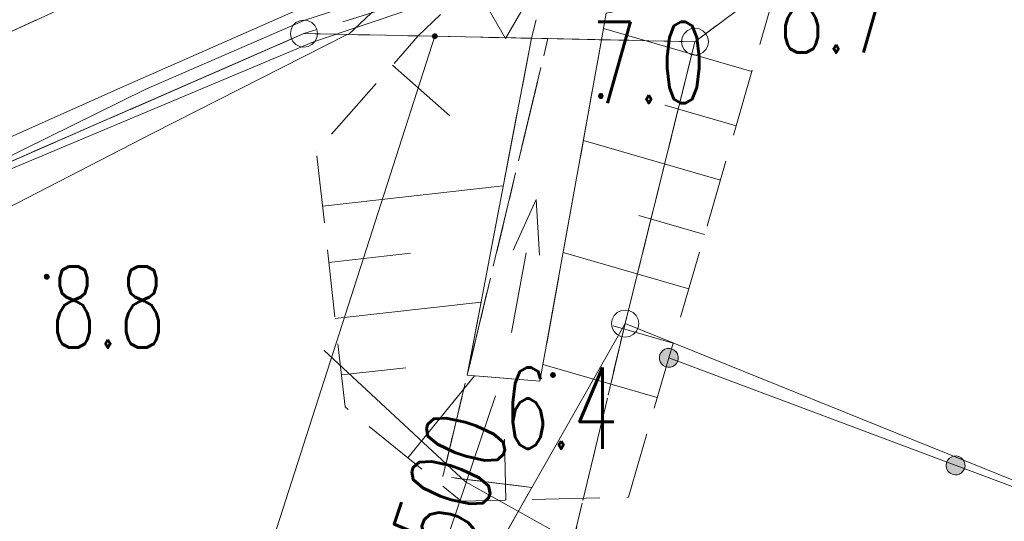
# Model space of a CAD drawing. Header units: millimetres. Extents: x -367306 to 168495, y -187323 to 82034.
# Tile 119 of 170: x -18962 to -759, y 30751 to 40024. Entities that reach past the tile are written whole.
import ezdxf

# ---------------------------------------------------------------- set-up
doc = ezdxf.new("R2010")
doc.units = ezdxf.units.MM
doc.header["$MEASUREMENT"] = 0
for name, pattern in [('L_0_03', [1000, 500, -500]), ('L_0_05', [1750, 1250, -500]), ('L_0_06', [2000, 1500, -500])]:
    doc.linetypes.add(name, pattern=pattern)
for name, color, linetype, lineweight in [('Nowe_EGDE_Nr_pióra__8', 7, 'Continuous', 13), ('Nowe_EGDE_Nr_pióra__9', 7, 'Continuous', 13), ('Nowe_EGKK_Nr_pióra__8', 7, 'Continuous', 13), ('Nowe_EGKK_Nr_pióra__9', 7, 'Continuous', 13), ('Nowe_EGPG_Nr_pióra__7', 7, 'Continuous', 13), ('Nowe_EGPG_Nr_pióra__8', 7, 'Continuous', 13), ('Nowe_EGPG_Nr_pióra__9', 7, 'Continuous', 13), ('Nowe_EGUG_Nr_pióra__8', 7, 'Continuous', 13), ('Nowe_EGUG_Nr_pióra__9', 7, 'Continuous', 13), ('Nowe_GSPIST_Nr_pióra__8', 7, 'Continuous', 13), ('Nowe_GSPIST_Nr_pióra__9', 7, 'Continuous', 13), ('Nowe_OSSH_Nr_pióra__8', 7, 'Continuous', 13), ('Nowe_OSSH_Nr_pióra__9', 7, 'Continuous', 13), ('Nowe_OTKC_Nr_pióra__8', 7, 'Continuous', 13), ('Nowe_OTKC_Nr_pióra__9', 7, 'Continuous', 13), ('Nowe_OTKJ_Nr_pióra__9', 7, 'Continuous', 13), ('Nowe_OTKK_Nr_pióra__9', 7, 'Continuous', 13), ('Nowe_OTOO_Nr_pióra__7', 7, 'Continuous', 13), ('Nowe_OTOO_Nr_pióra__8', 7, 'Continuous', 13), ('Nowe_OTOO_Nr_pióra__9', 7, 'Continuous', 13), ('Nowe_OTRK_Nr_pióra__8', 7, 'Continuous', 13), ('Nowe_OTRK_Nr_pióra__9', 7, 'Continuous', 13), ('Nowe_OTRN_Nr_pióra__7', 7, 'Continuous', 13), ('Nowe_OTRN_Nr_pióra__8', 7, 'Continuous', 13), ('Nowe_OTRN_Nr_pióra__9', 7, 'Continuous', 13), ('Nowe_OTRN_O_Nr_pióra__8', 7, 'Continuous', 13), ('Nowe_OTWP_Nr_pióra__8', 7, 'Continuous', 13), ('Nowe_OTWP_Nr_pióra__9', 7, 'Continuous', 13), ('Nowe_SUEP_Nr_pióra__8', 7, 'Continuous', 13), ('Nowe_SUEP_Nr_pióra__9', 7, 'Continuous', 13), ('Nowe_SUKP_Nr_pióra__8', 7, 'Continuous', 13), ('Nowe_SUKP_Nr_pióra__9', 7, 'Continuous', 13), ('Nowe_SUKP_O_Nr_pióra__8', 7, 'Continuous', 13), ('Nowe_SUTP_Nr_pióra__8', 7, 'Continuous', 13), ('Nowe_SUTP_Nr_pióra__9', 7, 'Continuous', 13)]:
    doc.layers.add(name, color=color, linetype=linetype, lineweight=lineweight)
doc.styles.add('STYL_AUTOMATYCZNY_3', font='Simplex.shx')

msp = doc.modelspace()

# ---------------------------------------------------------------- hatches: boundary and pattern name
at = {"layer": 'Nowe_EGPG_Nr_pióra__7', "linetype": 'Continuous', "lineweight": 13}
msp.add_hatch(color=7, dxfattribs=at).paths.add_polyline_path([(-11288.4, 39672), (-11274.5, 39674.2), (-11261.9, 39680.6), (-11252, 39690.5), (-11245.6, 39703.1), (-11243.4, 39717), (-11245.6, 39730.9), (-11252, 39743.4), (-11261.9, 39753.4), (-11274.5, 39759.8), (-11288.4, 39762), (-11302.3, 39759.8), (-11314.8, 39753.4), (-11324.8, 39743.4), (-11331.2, 39730.9), (-11333.4, 39717), (-11331.2, 39703.1), (-11324.8, 39690.5), (-11314.8, 39680.6), (-11302.3, 39674.2)])
at = {"layer": 'Nowe_OTOO_Nr_pióra__7', "linetype": 'Continuous', "lineweight": 13}
for points in [[(-6797.5, 33710.1), (-6787.2, 33754.6), (-6788.8, 33800.2), (-6802.1, 33843.9), (-6826.3, 33882.7), (-6859.7, 33913.9), (-6900, 33935.3), (-6944.5, 33945.7), (-6990.1, 33944.1), (-7033.8, 33930.8), (-7072.6, 33906.6), (-7103.8, 33873.2), (-7125.3, 33832.9), (-7135.6, 33788.4), (-7134, 33742.7), (-7120.7, 33699), (-7096.5, 33660.3), (-7063.1, 33629.1), (-7022.8, 33607.6), (-6978.3, 33597.3), (-6932.7, 33598.9), (-6889, 33612.2), (-6850.2, 33636.4), (-6819, 33669.7)], [(-1496, 31722.8), (-1485.7, 31767.3), (-1487.3, 31813), (-1500.6, 31856.7), (-1524.8, 31895.4), (-1558.1, 31926.6), (-1598.5, 31948.1), (-1643, 31958.4), (-1688.6, 31956.9), (-1732.3, 31943.5), (-1771.1, 31919.4), (-1802.3, 31886), (-1823.8, 31845.7), (-1834.1, 31801.2), (-1832.5, 31755.5), (-1819.2, 31711.8), (-1795, 31673), (-1761.6, 31641.8), (-1721.3, 31620.4), (-1676.8, 31610.1), (-1631.2, 31611.6), (-1587.5, 31624.9), (-1548.7, 31649.1), (-1517.5, 31682.5)], [(-1496, 31722.8), (-1485.7, 31767.3), (-1487.3, 31813), (-1500.6, 31856.7), (-1524.8, 31895.4), (-1558.1, 31926.6), (-1598.5, 31948.1), (-1643, 31958.4), (-1688.6, 31956.9), (-1732.3, 31943.5), (-1771.1, 31919.4), (-1802.3, 31886), (-1823.8, 31845.7), (-1834.1, 31801.2), (-1832.5, 31755.5), (-1819.2, 31711.8), (-1795, 31673), (-1761.6, 31641.8), (-1721.3, 31620.4), (-1676.8, 31610.1), (-1631.2, 31611.6), (-1587.5, 31624.9), (-1548.7, 31649.1), (-1517.5, 31682.5)]]:
    msp.add_hatch(color=7, dxfattribs=at).paths.add_polyline_path(points)
at = {"layer": 'Nowe_OTRN_Nr_pióra__7', "linetype": 'Continuous', "lineweight": 13}
for points in [[(-8263.7, 38613.3), (-8262.1, 38601.6), (-8257.6, 38590.8), (-8250.5, 38581.5), (-8241.2, 38574.3), (-8230.3, 38569.8), (-8218.7, 38568.3), (-8207, 38569.8), (-8196.2, 38574.3), (-8186.9, 38581.5), (-8179.7, 38590.8), (-8175.2, 38601.6), (-8173.7, 38613.3), (-8175.2, 38624.9), (-8179.7, 38635.8), (-8186.9, 38645.1), (-8196.2, 38652.3), (-8207, 38656.7), (-8218.7, 38658.3), (-8230.3, 38656.7), (-8241.2, 38652.3), (-8250.5, 38645.1), (-8257.6, 38635.8), (-8262.1, 38624.9)], [(-18506.8, 35272.6), (-18505.2, 35261), (-18500.7, 35250.1), (-18493.6, 35240.8), (-18484.3, 35233.6), (-18473.4, 35229.1), (-18461.8, 35227.6), (-18450.1, 35229.1), (-18439.3, 35233.6), (-18429.9, 35240.8), (-18422.8, 35250.1), (-18418.3, 35261), (-18416.8, 35272.6), (-18418.3, 35284.3), (-18422.8, 35295.1), (-18429.9, 35304.4), (-18439.3, 35311.6), (-18450.1, 35316.1), (-18461.8, 35317.6), (-18473.4, 35316.1), (-18484.3, 35311.6), (-18493.6, 35304.4), (-18500.7, 35295.1), (-18505.2, 35284.3)], [(-9148, 33454.9), (-9146.4, 33443.2), (-9141.9, 33432.4), (-9134.8, 33423.1), (-9125.5, 33415.9), (-9114.6, 33411.4), (-9103, 33409.9), (-9091.3, 33411.4), (-9080.5, 33415.9), (-9071.1, 33423.1), (-9064, 33432.4), (-9059.5, 33443.2), (-9058, 33454.9), (-9059.5, 33466.5), (-9064, 33477.4), (-9071.1, 33486.7), (-9080.5, 33493.9), (-9091.3, 33498.4), (-9103, 33499.9), (-9114.6, 33498.4), (-9125.5, 33493.9), (-9134.8, 33486.7), (-9141.9, 33477.4), (-9146.4, 33466.5)]]:
    msp.add_hatch(color=7, dxfattribs=at).paths.add_polyline_path(points)

# ---------------------------------------------------------------- linework, layer by layer
at = {"layer": 'Nowe_EGDE_Nr_pióra__8', "color": 7, "linetype": 'Continuous', "lineweight": 13}
for p, q in [((-13708.4, 39767), (-13708.3, 39767)), ((-13708.4, 39767), (-13708.3, 39767)), ((-11288.4, 39717), (-11288.3, 39717)), ((-11288.4, 39717), (-11288.3, 39717)), ((-11288.4, 39717), (-11288.3, 39717)), ((-6478.4, 39617), (-6478.3, 39617)), ((-6478.4, 39617), (-6478.3, 39617)), ((-6478.4, 39617), (-6478.3, 39617)), ((-7768.4, 34407), (-7768.3, 34407)), ((-7768.4, 34407), (-7768.3, 34407)), ((-7768.4, 34407), (-7768.3, 34407))]:
    msp.add_line(p, q, dxfattribs=at)
at = {"layer": 'Nowe_EGDE_Nr_pióra__9', "color": 7, "linetype": 'Continuous', "lineweight": 13, "flags": 128}
for points in [[(50221.6, 10987), (65251.6, 47097), (62561.6, 48377), (58241.6, 49297), (48341.6, 49917), (33091.6, 49677), (19761.6, 48517), (7131.6, 45977), (-1038.4, 43667), (-6478.4, 39617), (-7768.4, 34407)], [(44331.6, -27593), (59791.6, 2597), (76491.6, -4103), (75171.6, 3647), (70471.6, 39997), (65251.6, 47097), (50221.6, 10987), (-7768.4, 34407), (-12278.4, 26477), (-17648.4, 3857), (15671.6, -9583)]]:
    msp.add_lwpolyline(points, close=True, dxfattribs=at)
for points in [[(-6478.4, 39617), (-1038.4, 43667)], [(-35518.4, -34473), (-22298.4, -1863), (-17648.4, 3857), (-12278.4, 26477), (-7768.4, 34407), (-6478.4, 39617), (-11288.4, 39717), (-24038.4, 67), (-32248.4, -2403), (-37968.4, -18833)], [(-13708.4, 39767), (-27338.4, 33817)], [(-27338.4, 33817), (-13708.4, 39767)], [(-24038.4, 67), (-11288.4, 39717)], [(-11288.4, 39717), (-13708.4, 39767)], [(-13708.4, 39767), (-11288.4, 39717)], [(-11288.4, 39717), (-6478.4, 39617)]]:
    msp.add_lwpolyline(points, dxfattribs=at)
at = {"layer": 'Nowe_EGKK_Nr_pióra__8', "color": 7, "linetype": 'Continuous', "lineweight": 13}
for p, q in [((-13708.4, 39767), (-13708.3, 39767)), ((-11288.4, 39717), (-11288.3, 39717)), ((-9198.5, 39673.5), (-9198.4, 39673.5)), ((-9198.5, 39673.5), (-9198.4, 39673.5)), ((-6478.4, 39617), (-6478.3, 39617)), ((-7768.4, 34407), (-7768.3, 34407)), ((-11138.4, 31577), (-11138.3, 31577)), ((-11138.4, 31577), (-11138.3, 31577)), ((-9490.8, 31378.4), (-9490.8, 31378.4)), ((-9490.8, 31378.4), (-9490.8, 31378.4))]:
    msp.add_line(p, q, dxfattribs=at)
at = {"layer": 'Nowe_EGKK_Nr_pióra__9', "color": 7, "linetype": 'L_0_06', "lineweight": 13, "flags": 128}
for points in [[(-13708.4, 39767), (-27338.4, 33817)], [(-11288.4, 39717), (-13708.4, 39767)], [(-9198.5, 39673.5), (-11288.4, 39717)], [(-11138.4, 31577), (-9198.5, 39673.5)], [(-9490.8, 31378.4), (-11138.4, 31577)], [(-12278.4, 26477), (-9490.8, 31378.4)]]:
    msp.add_lwpolyline(points, dxfattribs=at)
msp.add_lwpolyline([(-65928.4, -86443), (-46598.4, -55193), (-32708.1, -34185.8), (-25888.4, -18613), (-19538.4, -3963), (-15289, 2905.3), (-7768.4, 34407), (-6478.4, 39617), (-9198.5, 39673.5), (-11138.4, 31577), (-9490.8, 31378.4), (-12278.4, 26477), (-12397.1, 25976.7), (-13078.4, 26127), (-24358.4, -3553), (-29788.4, -3963), (-32958.4, -14253), (-43448.4, -33613), (-62598.4, -63213), (-70068.4, -74873), (-73378.4, -83263), (-74808.4, -87963), (-76058.4, -92933), (-76488.4, -97643), (-76148.4, -99903), (-74478.4, -105063), (-71748.4, -109473), (-68778.4, -112643), (-63278.4, -117253), (-36888.4, -133563), (-29028.4, -136863), (-23848.4, -137733), (-15768.4, -138533), (-6768.4, -139353), (-3598.4, -138483), (-438.4, -136613), (1879.8, -135034.1), (3281.6, -133823), (12911.6, -125533), (23321.6, -113373), (29441.6, -101683), (31601.6, -96903), (39431.6, -73863), (55391.6, -79203), (56561.6, -81483), (58691.6, -82183), (59421.6, -76943), (62241.6, -69543), (68811.6, -45163), (66821.6, -44573), (60191.6, -64873), (57641.6, -74443), (41611.6, -68353), (55048, -35268), (61231.6, -20173), (54061.6, -15833), (47506.2, -29866.6), (46621.6, -31733), (42301.6, -37993), (38441.6, -36363), (31721.6, -45713), (29651.6, -50493), (32131.6, -55673), (28631.6, -68213), (23091.6, -85543), (18891.6, -95613), (19151.6, -99663), (15641.6, -105623), (7471.6, -118773), (-568.4, -125543), (-4988.4, -128413), (-15438.4, -130493), (-41388.4, -119513), (-56468.4, -109643), (-64298.4, -99413)], close=True, dxfattribs=at)
at = {"layer": 'Nowe_EGPG_Nr_pióra__8', "color": 7, "linetype": 'Continuous', "lineweight": 13}
for p, q in [((-13910.6, 39913.9), (-13910.6, 39913.9)), ((-13855.3, 39969.2), (-13855.3, 39969.2)), ((-13785.6, 40004.7), (-13785.6, 40004.7)), ((-13708.4, 40017), (-13708.3, 40017)), ((-13631.1, 40004.7), (-13631.1, 40004.7)), ((-13561.4, 39969.2), (-13561.4, 39969.2)), ((-13506.1, 39913.9), (-13506.1, 39913.9)), ((-6478.4, 39867), (-6478.3, 39867)), ((-13958.4, 39767), (-13958.3, 39767)), ((-13946.1, 39844.2), (-13946.1, 39844.2)), ((-13946.1, 39689.7), (-13946.1, 39689.7)), ((-13470.6, 39844.2), (-13470.6, 39844.2)), ((-13470.6, 39689.7), (-13470.6, 39689.7)), ((-13458.4, 39767), (-13458.3, 39767)), ((-11333.4, 39717), (-11333.3, 39717)), ((-11331.2, 39730.9), (-11331.1, 39730.9)), ((-11331.2, 39703.1), (-11331.1, 39703.1)), ((-11324.8, 39743.4), (-11324.7, 39743.4)), ((-11324.8, 39690.5), (-11324.7, 39690.5)), ((-11314.8, 39753.4), (-11314.8, 39753.4)), ((-11302.3, 39759.8), (-11302.2, 39759.8)), ((-11288.4, 39762), (-11288.3, 39762)), ((-11274.5, 39759.8), (-11274.4, 39759.8)), ((-11261.9, 39753.4), (-11261.9, 39753.4)), ((-11252, 39743.4), (-11251.9, 39743.4)), ((-11252, 39690.5), (-11251.9, 39690.5)), ((-11245.6, 39730.9), (-11245.5, 39730.9)), ((-11245.6, 39703.1), (-11245.5, 39703.1)), ((-11243.4, 39717), (-11243.3, 39717)), ((-6716.1, 39694.2), (-6716.1, 39694.2)), ((-6680.6, 39763.9), (-6680.6, 39763.9)), ((-6625.3, 39819.2), (-6625.3, 39819.2)), ((-6555.6, 39854.7), (-6555.6, 39854.7)), ((-6401.1, 39854.7), (-6401.1, 39854.7)), ((-6331.4, 39819.2), (-6331.4, 39819.2)), ((-6276.1, 39763.9), (-6276.1, 39763.9)), ((-6240.6, 39694.2), (-6240.6, 39694.2)), ((-13910.6, 39620), (-13910.6, 39620)), ((-13855.3, 39564.7), (-13855.3, 39564.7)), ((-13785.6, 39529.2), (-13785.6, 39529.2)), ((-13708.4, 39517), (-13708.3, 39517)), ((-13631.1, 39529.2), (-13631.1, 39529.2)), ((-13561.4, 39564.7), (-13561.4, 39564.7)), ((-13506.1, 39620), (-13506.1, 39620)), ((-11314.8, 39680.6), (-11314.8, 39680.6)), ((-11302.3, 39674.2), (-11302.2, 39674.2)), ((-11288.4, 39672), (-11288.3, 39672)), ((-11274.5, 39674.2), (-11274.4, 39674.2)), ((-11261.9, 39680.6), (-11261.9, 39680.6)), ((-6728.4, 39617), (-6728.3, 39617)), ((-6716.1, 39539.7), (-6716.1, 39539.7)), ((-6240.6, 39539.7), (-6240.6, 39539.7)), ((-6228.4, 39617), (-6228.3, 39617)), ((-6680.6, 39470), (-6680.6, 39470)), ((-6625.3, 39414.7), (-6625.3, 39414.7)), ((-6555.6, 39379.2), (-6555.6, 39379.2)), ((-6478.4, 39367), (-6478.3, 39367)), ((-6401.1, 39379.2), (-6401.1, 39379.2)), ((-6331.4, 39414.7), (-6331.4, 39414.7)), ((-6276.1, 39470), (-6276.1, 39470)), ((-7915.3, 34609.2), (-7915.3, 34609.2)), ((-7845.6, 34644.7), (-7845.6, 34644.7)), ((-7768.4, 34657), (-7768.3, 34657)), ((-7691.1, 34644.7), (-7691.1, 34644.7)), ((-7621.4, 34609.2), (-7621.4, 34609.2)), ((-8018.4, 34407), (-8018.3, 34407)), ((-8006.1, 34484.2), (-8006.1, 34484.2)), ((-7970.6, 34553.9), (-7970.6, 34553.9)), ((-7566.1, 34553.9), (-7566.1, 34553.9)), ((-7530.6, 34484.2), (-7530.6, 34484.2)), ((-7518.4, 34407), (-7518.3, 34407)), ((-8006.1, 34329.7), (-8006.1, 34329.7)), ((-7970.6, 34260), (-7970.6, 34260)), ((-7566.1, 34260), (-7566.1, 34260)), ((-7530.6, 34329.7), (-7530.6, 34329.7)), ((-7915.3, 34204.7), (-7915.3, 34204.7)), ((-7845.6, 34169.2), (-7845.6, 34169.2)), ((-7768.4, 34157), (-7768.3, 34157)), ((-7691.1, 34169.2), (-7691.1, 34169.2)), ((-7621.4, 34204.7), (-7621.4, 34204.7))]:
    msp.add_line(p, q, dxfattribs=at)
at = {"layer": 'Nowe_EGPG_Nr_pióra__9', "color": 7, "linetype": 'Continuous', "lineweight": 13, "flags": 128}
for points in [[(-13708.4, 40017), (-13631.1, 40004.7), (-13561.4, 39969.2), (-13506.1, 39913.9), (-13470.6, 39844.2), (-13458.4, 39767), (-13470.6, 39689.7), (-13506.1, 39620), (-13561.4, 39564.7), (-13631.1, 39529.2), (-13708.4, 39517), (-13785.6, 39529.2), (-13855.3, 39564.7), (-13910.6, 39620), (-13946.1, 39689.7), (-13958.4, 39767), (-13946.1, 39844.2), (-13910.6, 39913.9), (-13855.3, 39969.2), (-13785.6, 40004.7)], [(-6478.4, 39867), (-6401.1, 39854.7), (-6331.4, 39819.2), (-6276.1, 39763.9), (-6240.6, 39694.2), (-6228.4, 39617), (-6240.6, 39539.7), (-6276.1, 39470), (-6331.4, 39414.7), (-6401.1, 39379.2), (-6478.4, 39367), (-6555.6, 39379.2), (-6625.3, 39414.7), (-6680.6, 39470), (-6716.1, 39539.7), (-6728.4, 39617), (-6716.1, 39694.2), (-6680.6, 39763.9), (-6625.3, 39819.2), (-6555.6, 39854.7)], [(-11288.4, 39672), (-11274.5, 39674.2), (-11261.9, 39680.6), (-11252, 39690.5), (-11245.6, 39703.1), (-11243.4, 39717), (-11245.6, 39730.9), (-11252, 39743.4), (-11261.9, 39753.4), (-11274.5, 39759.8), (-11288.4, 39762), (-11302.3, 39759.8), (-11314.8, 39753.4), (-11324.8, 39743.4), (-11331.2, 39730.9), (-11333.4, 39717), (-11331.2, 39703.1), (-11324.8, 39690.5), (-11314.8, 39680.6), (-11302.3, 39674.2)], [(-7768.4, 34657), (-7691.1, 34644.7), (-7621.4, 34609.2), (-7566.1, 34553.9), (-7530.6, 34484.2), (-7518.4, 34407), (-7530.6, 34329.7), (-7566.1, 34260), (-7621.4, 34204.7), (-7691.1, 34169.2), (-7768.4, 34157), (-7845.6, 34169.2), (-7915.3, 34204.7), (-7970.6, 34260), (-8006.1, 34329.7), (-8018.4, 34407), (-8006.1, 34484.2), (-7970.6, 34553.9), (-7915.3, 34609.2), (-7845.6, 34644.7)]]:
    msp.add_lwpolyline(points, close=True, dxfattribs=at)
at = {"layer": 'Nowe_EGUG_Nr_pióra__8', "color": 7, "linetype": 'Continuous', "lineweight": 13}
for p, q in [((-13708.4, 39767), (-13708.3, 39767)), ((-13708.4, 39767), (-13708.3, 39767)), ((-11288.4, 39717), (-11288.3, 39717)), ((-11288.4, 39717), (-11288.3, 39717)), ((-9198.5, 39673.5), (-9198.4, 39673.5)), ((-9198.5, 39673.5), (-9198.4, 39673.5)), ((-9198.5, 39673.5), (-9198.4, 39673.5)), ((-6478.4, 39617), (-6478.3, 39617)), ((-6478.4, 39617), (-6478.3, 39617)), ((-6478.4, 39617), (-6478.3, 39617)), ((-7768.4, 34407), (-7768.3, 34407)), ((-7768.4, 34407), (-7768.3, 34407)), ((-11138.4, 31577), (-11138.3, 31577)), ((-11138.4, 31577), (-11138.3, 31577)), ((-9490.8, 31378.4), (-9490.8, 31378.4)), ((-9490.8, 31378.4), (-9490.8, 31378.4))]:
    msp.add_line(p, q, dxfattribs=at)
at = {"layer": 'Nowe_EGUG_Nr_pióra__9', "color": 7, "linetype": 'L_0_03', "lineweight": 13, "flags": 128}
for points in [[(50221.6, 10987), (65251.6, 47097), (62561.6, 48377), (58241.6, 49297), (48341.6, 49917), (33091.6, 49677), (19761.6, 48517), (7131.6, 45977), (-1038.4, 43667), (-6478.4, 39617), (-7768.4, 34407), (-15289, 2905.3), (15671.6, -9583), (33560.7, -20824.5), (35521.6, -17603), (48471.6, 5557)], [(-65928.4, -86443), (-46598.4, -55193), (-32708.1, -34185.8), (-25888.4, -18613), (-19538.4, -3963), (-15289, 2905.3), (-7768.4, 34407), (-6478.4, 39617), (-9198.5, 39673.5), (-11138.4, 31577), (-9490.8, 31378.4), (-12278.4, 26477), (-12397.1, 25976.7), (-13078.4, 26127), (-24358.4, -3553), (-29788.4, -3963), (-32958.4, -14253), (-43448.4, -33613), (-62598.4, -63213), (-70068.4, -74873), (-73378.4, -83263), (-74808.4, -87963), (-76058.4, -92933), (-76488.4, -97643), (-76148.4, -99903), (-74478.4, -105063), (-71748.4, -109473), (-68778.4, -112643), (-63278.4, -117253), (-36888.4, -133563), (-29028.4, -136863), (-23848.4, -137733), (-15768.4, -138533), (-6768.4, -139353), (-3598.4, -138483), (-438.4, -136613), (1879.8, -135034.1), (3281.6, -133823), (12911.6, -125533), (23321.6, -113373), (29441.6, -101683), (31601.6, -96903), (39431.6, -73863), (55391.6, -79203), (56561.6, -81483), (58691.6, -82183), (59421.6, -76943), (62241.6, -69543), (68811.6, -45163), (66821.6, -44573), (60191.6, -64873), (57641.6, -74443), (41611.6, -68353), (55048, -35268), (61231.6, -20173), (54061.6, -15833), (47506.2, -29866.6), (46621.6, -31733), (42301.6, -37993), (38441.6, -36363), (31721.6, -45713), (29651.6, -50493), (32131.6, -55673), (28631.6, -68213), (23091.6, -85543), (18891.6, -95613), (19151.6, -99663), (15641.6, -105623), (7471.6, -118773), (-568.4, -125543), (-4988.4, -128413), (-15438.4, -130493), (-41388.4, -119513), (-56468.4, -109643), (-64298.4, -99413)]]:
    msp.add_lwpolyline(points, close=True, dxfattribs=at)
for points in [[(-6478.4, 39617), (-1038.4, 43667)], [(-13708.4, 39767), (-27338.4, 33817)], [(-27338.4, 33817), (-13708.4, 39767)], [(-11288.4, 39717), (-13708.4, 39767)], [(-13708.4, 39767), (-11288.4, 39717)], [(-9198.5, 39673.5), (-11288.4, 39717)], [(-11288.4, 39717), (-9198.5, 39673.5)], [(-11138.4, 31577), (-9198.5, 39673.5)], [(-9198.5, 39673.5), (-6478.4, 39617)], [(-9490.8, 31378.4), (-11138.4, 31577)], [(-12278.4, 26477), (-9490.8, 31378.4)]]:
    msp.add_lwpolyline(points, dxfattribs=at)
at = {"layer": 'Nowe_GSPIST_Nr_pióra__8', "color": 7, "linetype": 'Continuous', "lineweight": 13}
for p, q in [((-9412.5, 36699.5), (-9412.5, 36699.5)), ((-9842, 35762.5), (-9841.9, 35762.5)), ((-9596.2, 35716.5), (-9596.2, 35716.5)), ((-9350.5, 35670.6), (-9350.4, 35670.6)), ((-9871.7, 34242.1), (-9871.7, 34242.1))]:
    msp.add_line(p, q, dxfattribs=at)
at = {"layer": 'Nowe_GSPIST_Nr_pióra__9', "color": 7, "linetype": 'Continuous', "lineweight": 13, "flags": 128}
for points in [[(-9350.5, 35670.6), (-9412.5, 36699.5), (-9842, 35762.5)], [(-9871.7, 34242.1), (-9596.2, 35716.5)]]:
    msp.add_lwpolyline(points, dxfattribs=at)
at = {"layer": 'Nowe_OSSH_Nr_pióra__8', "color": 7, "linetype": 'Continuous', "lineweight": 13}
msp.add_line((-9978.4, 39675.3), (-9978.3, 39675.3), dxfattribs=at)
at = {"layer": 'Nowe_OSSH_Nr_pióra__9', "color": 7, "linetype": 'Continuous', "lineweight": 13, "flags": 128}
msp.add_lwpolyline([(-9353.4, 40757.8), (-10603.4, 40757.8), (-9978.4, 39675.3)], close=True, dxfattribs=at)
at = {"layer": 'Nowe_OTKC_Nr_pióra__8', "color": 7, "linetype": 'Continuous', "lineweight": 13}
msp.add_line((-13708.4, 39767), (-13708.3, 39767), dxfattribs=at)
at = {"layer": 'Nowe_OTKC_Nr_pióra__9', "color": 7, "linetype": 'L_0_05', "lineweight": 13, "flags": 128}
msp.add_lwpolyline([(40931.6, 50687), (33461.6, 50317), (33441.6, 49927), (19970.9, 48535.2), (14602.6, 47479.5), (7131.6, 45977), (-1038.4, 43667), (-10544.6, 40736.8), (-13708.4, 39767), (-21133.6, 36525.6), (-27338.4, 33817), (-48382.6, 23335.5), (-59063, 17959.1)], dxfattribs=at)
at = {"layer": 'Nowe_OTKJ_Nr_pióra__9', "color": 7, "linetype": 'L_0_06', "lineweight": 13, "flags": 128}
msp.add_lwpolyline([(-59229.9, 19469.7), (-44819.2, 27191.1), (-30634, 34559.6), (-24257.2, 37455), (-18281, 40190.7), (-13554.2, 41959.5), (-5076.3, 44551.6), (7270.2, 48067.6), (16773.8, 50269), (23239.5, 51190.7), (32222.6, 51752.2), (41031.6, 52197), (46301.6, 52177), (52141.6, 51957), (55391.6, 51677), (57841.6, 51437), (60391.6, 51097), (62981.6, 50677), (65321.6, 50227), (67061.6, 49737), (68881.6, 48917), (70241.6, 47997), (71571.6, 46717), (72751.6, 45147), (73551.6, 43807), (74461.6, 42007), (75151.6, 40047), (75448.6, 38664.6), (83358.5, 36552.2), (83731.6, 38027), (84411.6, 39397), (85301.6, 40597), (86741.6, 42017), (88101.6, 42727), (89591.6, 42997), (91121.6, 42927), (92551.6, 42547), (93881.6, 41847), (94981.6, 40827), (95821.6, 39547), (96561.6, 37677), (96991.6, 36157), (97101.6, 34757)], dxfattribs=at)
at = {"layer": 'Nowe_OTKK_Nr_pióra__9', "color": 7, "linetype": 'Continuous', "lineweight": 13, "flags": 128}
msp.add_lwpolyline([(-59229.9, 19469.7), (-44819.2, 27191.1), (-30634, 34559.6), (-24257.2, 37455), (-18281, 40190.7), (-13554.2, 41959.5), (-5076.3, 44551.6), (7270.2, 48067.6), (16773.8, 50269)], dxfattribs=at)
at = {"layer": 'Nowe_OTOO_Nr_pióra__8', "color": 7, "linetype": 'Continuous', "lineweight": 13}
for p, q in [((-13528.4, 39617), (-13528.3, 39617)), ((-7103.8, 33873.2), (-7103.7, 33873.2)), ((-7072.6, 33906.6), (-7072.6, 33906.6)), ((-7033.8, 33930.8), (-7033.8, 33930.8)), ((-6990.1, 33944.1), (-6990.1, 33944.1)), ((-6944.5, 33945.7), (-6944.4, 33945.7)), ((-6900, 33935.3), (-6899.9, 33935.3)), ((-6859.7, 33913.9), (-6859.6, 33913.9)), ((-6826.3, 33882.7), (-6826.2, 33882.7)), ((-7135.6, 33788.4), (-7135.5, 33788.4)), ((-7134, 33742.7), (-7134, 33742.7)), ((-7125.3, 33832.9), (-7125.2, 33832.9)), ((-7120.7, 33699), (-7120.7, 33699)), ((-6961.4, 33771.5), (-6961.4, 33771.5)), ((-6802.1, 33843.9), (-6802, 33843.9)), ((-6797.5, 33710.1), (-6797.5, 33710.1)), ((-6788.8, 33800.2), (-6788.7, 33800.2)), ((-6787.2, 33754.6), (-6787.2, 33754.6)), ((-7096.5, 33660.3), (-7096.5, 33660.3)), ((-7063.1, 33629.1), (-7063.1, 33629.1)), ((-7022.8, 33607.6), (-7022.8, 33607.6)), ((-6978.3, 33597.3), (-6978.3, 33597.3)), ((-6932.7, 33598.9), (-6932.6, 33598.9)), ((-6889, 33612.2), (-6888.9, 33612.2)), ((-6850.2, 33636.4), (-6850.2, 33636.4)), ((-6819, 33669.7), (-6819, 33669.7)), ((-1802.3, 31886), (-1802.2, 31886)), ((-1802.3, 31886), (-1802.2, 31886)), ((-1771.1, 31919.4), (-1771, 31919.4)), ((-1771.1, 31919.4), (-1771, 31919.4)), ((-1732.3, 31943.5), (-1732.3, 31943.5)), ((-1732.3, 31943.5), (-1732.3, 31943.5)), ((-1688.6, 31956.9), (-1688.6, 31956.9)), ((-1688.6, 31956.9), (-1688.6, 31956.9)), ((-1643, 31958.4), (-1642.9, 31958.4)), ((-1643, 31958.4), (-1642.9, 31958.4)), ((-1598.5, 31948.1), (-1598.4, 31948.1)), ((-1598.5, 31948.1), (-1598.4, 31948.1)), ((-1558.1, 31926.6), (-1558.1, 31926.6)), ((-1558.1, 31926.6), (-1558.1, 31926.6)), ((-1524.8, 31895.4), (-1524.7, 31895.4)), ((-1524.8, 31895.4), (-1524.7, 31895.4)), ((-1500.6, 31856.7), (-1500.5, 31856.7)), ((-1500.6, 31856.7), (-1500.5, 31856.7)), ((-1834.1, 31801.2), (-1834, 31801.2)), ((-1834.1, 31801.2), (-1834, 31801.2)), ((-1832.5, 31755.5), (-1832.5, 31755.5)), ((-1832.5, 31755.5), (-1832.5, 31755.5)), ((-1823.8, 31845.7), (-1823.7, 31845.7)), ((-1823.8, 31845.7), (-1823.7, 31845.7)), ((-1819.2, 31711.8), (-1819.1, 31711.8)), ((-1819.2, 31711.8), (-1819.1, 31711.8)), ((-1795, 31673), (-1795, 31673)), ((-1795, 31673), (-1795, 31673)), ((-1517.5, 31682.5), (-1517.5, 31682.5)), ((-1517.5, 31682.5), (-1517.5, 31682.5)), ((-1496, 31722.8), (-1496, 31722.8)), ((-1496, 31722.8), (-1496, 31722.8)), ((-1487.3, 31813), (-1487.2, 31813)), ((-1487.3, 31813), (-1487.2, 31813)), ((-1485.7, 31767.3), (-1485.7, 31767.3)), ((-1485.7, 31767.3), (-1485.7, 31767.3)), ((-1761.6, 31641.8), (-1761.6, 31641.8)), ((-1761.6, 31641.8), (-1761.6, 31641.8)), ((-1721.3, 31620.4), (-1721.3, 31620.4)), ((-1721.3, 31620.4), (-1721.3, 31620.4)), ((-1676.8, 31610.1), (-1676.8, 31610.1)), ((-1676.8, 31610.1), (-1676.8, 31610.1)), ((-1631.2, 31611.6), (-1631.1, 31611.6)), ((-1631.2, 31611.6), (-1631.1, 31611.6)), ((-1587.5, 31624.9), (-1587.4, 31624.9)), ((-1587.5, 31624.9), (-1587.4, 31624.9)), ((-1548.7, 31649.1), (-1548.6, 31649.1)), ((-1548.7, 31649.1), (-1548.6, 31649.1))]:
    msp.add_line(p, q, dxfattribs=at)
at = {"layer": 'Nowe_OTOO_Nr_pióra__9', "color": 7, "linetype": 'Continuous', "lineweight": 13, "flags": 128}
for points in [[(15791.6, 42937), (14207.5, 47485.8), (-968.4, 43837), (-13528.4, 39617), (-27338.4, 33817)], [(3641.6, 29797), (-6961.4, 33771.5)]]:
    msp.add_lwpolyline(points, dxfattribs=at)
for points in [[(-6797.5, 33710.1), (-6787.2, 33754.6), (-6788.8, 33800.2), (-6802.1, 33843.9), (-6826.3, 33882.7), (-6859.7, 33913.9), (-6900, 33935.3), (-6944.5, 33945.7), (-6990.1, 33944.1), (-7033.8, 33930.8), (-7072.6, 33906.6), (-7103.8, 33873.2), (-7125.3, 33832.9), (-7135.6, 33788.4), (-7134, 33742.7), (-7120.7, 33699), (-7096.5, 33660.3), (-7063.1, 33629.1), (-7022.8, 33607.6), (-6978.3, 33597.3), (-6932.7, 33598.9), (-6889, 33612.2), (-6850.2, 33636.4), (-6819, 33669.7)], [(-1496, 31722.8), (-1485.7, 31767.3), (-1487.3, 31813), (-1500.6, 31856.7), (-1524.8, 31895.4), (-1558.1, 31926.6), (-1598.5, 31948.1), (-1643, 31958.4), (-1688.6, 31956.9), (-1732.3, 31943.5), (-1771.1, 31919.4), (-1802.3, 31886), (-1823.8, 31845.7), (-1834.1, 31801.2), (-1832.5, 31755.5), (-1819.2, 31711.8), (-1795, 31673), (-1761.6, 31641.8), (-1721.3, 31620.4), (-1676.8, 31610.1), (-1631.2, 31611.6), (-1587.5, 31624.9), (-1548.7, 31649.1), (-1517.5, 31682.5)], [(-1496, 31722.8), (-1485.7, 31767.3), (-1487.3, 31813), (-1500.6, 31856.7), (-1524.8, 31895.4), (-1558.1, 31926.6), (-1598.5, 31948.1), (-1643, 31958.4), (-1688.6, 31956.9), (-1732.3, 31943.5), (-1771.1, 31919.4), (-1802.3, 31886), (-1823.8, 31845.7), (-1834.1, 31801.2), (-1832.5, 31755.5), (-1819.2, 31711.8), (-1795, 31673), (-1761.6, 31641.8), (-1721.3, 31620.4), (-1676.8, 31610.1), (-1631.2, 31611.6), (-1587.5, 31624.9), (-1548.7, 31649.1), (-1517.5, 31682.5)]]:
    msp.add_lwpolyline(points, close=True, dxfattribs=at)
at = {"layer": 'Nowe_OTRK_Nr_pióra__8', "color": 7, "linetype": 'Continuous', "lineweight": 13}
for p, q in [((-8167.7, 39864), (-8167.7, 39864)), ((-11592.5, 39723.3), (-11592.5, 39723.3)), ((-9500.8, 39679.8), (-9500.7, 39679.8)), ((-8205.8, 39652.9), (-8205.7, 39652.9)), ((-12071.8, 39180.9), (-12071.7, 39180.9)), ((-5424.8, 39068.3), (-5424.8, 39068.3)), ((-7035.4, 38445.7), (-7035.4, 38445.7)), ((-11012.5, 38244.9), (-11012.4, 38244.9)), ((-5716.4, 38063.1), (-5716.4, 38063.1)), ((-8541.1, 37792.7), (-8541, 37792.7)), ((-13475, 37592.8), (-13475, 37592.8)), ((-6008, 37057.9), (-6008, 37057.9)), ((-10021.5, 36951), (-10021.4, 36951)), ((-13361.9, 36578.4), (-13361.8, 36578.4)), ((-7513.7, 36404.9), (-7513.6, 36404.9)), ((-6299.6, 36052.7), (-6299.6, 36052.7)), ((-11736.3, 35706.6), (-11736.3, 35706.6)), ((-8914.4, 35721.5), (-8914.4, 35721.5)), ((-13245.9, 35538.3), (-13245.8, 35538.3)), ((-6591.2, 35047.5), (-6591.2, 35047.5)), ((-10432.1, 34798.9), (-10432, 34798.9)), ((-13129.9, 34498.1), (-13129.8, 34498.1)), ((-7992, 34364.1), (-7991.9, 34364.1)), ((-6882.8, 34042.3), (-6882.8, 34042.3)), ((-6961.4, 33771.5), (-6961.4, 33771.5)), ((-11825.6, 33590.4), (-11825.6, 33590.4)), ((-9287.8, 33650.2), (-9287.8, 33650.2)), ((-13013.9, 33457.9), (-13013.8, 33457.9)), ((-10688.9, 33452.8), (-10688.9, 33452.8)), ((-10553, 33441.2), (-10552.9, 33441.2)), ((-9343.9, 33338.7), (-9343.9, 33338.7)), ((-7174.4, 33037.1), (-7174.4, 33037.1)), ((-12947.6, 32864.1), (-12947.6, 32864.1)), ((-10001.7, 32269.6), (-10001.6, 32269.6)), ((-11786.1, 31921.6), (-11786.1, 31921.6)), ((-9976.1, 31142.6), (-9976, 31142.6)), ((-7709.1, 31194.1), (-7709, 31194.1)), ((-10803, 31123.8), (-10803, 31123.8))]:
    msp.add_line(p, q, dxfattribs=at)
at = {"layer": 'Nowe_OTRK_Nr_pióra__9', "color": 7, "linetype": 'L_0_05', "lineweight": 13, "flags": 128}
msp.add_lwpolyline([(-4931.6, 40768.6), (-6961.4, 33771.5), (-7709.1, 31194.1), (-10803, 31123.8), (-12947.6, 32864.1), (-13475, 37592.8), (-11592.5, 39723.3), (-10544.6, 40736.8), (-9405.9, 40060.1), (-9500.8, 39679.8), (-10688.9, 33452.8), (-9343.9, 33338.7), (-8205.8, 39652.9), (-8116.9, 40145.8)], close=True, dxfattribs=at)
at = {"layer": 'Nowe_OTRK_Nr_pióra__9', "color": 7, "linetype": 'Continuous', "lineweight": 13, "flags": 128}
for points in [[(-5424.8, 39068.3), (-8167.7, 39864)], [(-12071.8, 39180.9), (-11012.5, 38244.9)], [(-5716.4, 38063.1), (-7035.4, 38445.7)], [(-6008, 37057.9), (-8541.1, 37792.7)], [(-13361.9, 36578.4), (-10021.5, 36951)], [(-6299.6, 36052.7), (-7513.7, 36404.9)], [(-13245.9, 35538.3), (-11736.3, 35706.6)], [(-6591.2, 35047.5), (-8914.4, 35721.5)], [(-13129.9, 34498.1), (-10432.1, 34798.9)], [(-6882.8, 34042.3), (-7992, 34364.1)], [(-13013.9, 33457.9), (-11825.6, 33590.4)], [(-7174.4, 33037.1), (-9287.8, 33650.2)], [(-11786.1, 31921.6), (-10553, 33441.2)], [(-9976.1, 31142.6), (-10001.7, 32269.6)]]:
    msp.add_lwpolyline(points, dxfattribs=at)
at = {"layer": 'Nowe_OTRN_Nr_pióra__8', "color": 7, "linetype": 'Continuous', "lineweight": 13}
for p, q in [((-8263.7, 38613.3), (-8263.6, 38613.3)), ((-8262.1, 38624.9), (-8262.1, 38624.9)), ((-8262.1, 38601.6), (-8262.1, 38601.6)), ((-8257.6, 38635.8), (-8257.6, 38635.8)), ((-8257.6, 38590.8), (-8257.6, 38590.8)), ((-8250.5, 38645.1), (-8250.4, 38645.1)), ((-8241.2, 38652.3), (-8241.1, 38652.3)), ((-8230.3, 38656.7), (-8230.3, 38656.7)), ((-8218.7, 38658.3), (-8218.6, 38658.3)), ((-8207, 38656.7), (-8207, 38656.7)), ((-8196.2, 38652.3), (-8196.1, 38652.3)), ((-8186.9, 38645.1), (-8186.8, 38645.1)), ((-8179.7, 38635.8), (-8179.7, 38635.8)), ((-8179.7, 38590.8), (-8179.7, 38590.8)), ((-8175.2, 38624.9), (-8175.2, 38624.9)), ((-8175.2, 38601.6), (-8175.2, 38601.6)), ((-8173.7, 38613.3), (-8173.6, 38613.3)), ((-8250.5, 38581.5), (-8250.4, 38581.5)), ((-8241.2, 38574.3), (-8241.1, 38574.3)), ((-8230.3, 38569.8), (-8230.3, 38569.8)), ((-8218.7, 38568.3), (-8218.6, 38568.3)), ((-8207, 38569.8), (-8207, 38569.8)), ((-8196.2, 38574.3), (-8196.1, 38574.3)), ((-8186.9, 38581.5), (-8186.8, 38581.5)), ((-18473.4, 35316.1), (-18473.4, 35316.1)), ((-18461.8, 35317.6), (-18461.7, 35317.6)), ((-18450.1, 35316.1), (-18450.1, 35316.1)), ((-18506.8, 35272.6), (-18506.7, 35272.6)), ((-18505.2, 35284.3), (-18505.2, 35284.3)), ((-18505.2, 35261), (-18505.2, 35261)), ((-18500.7, 35295.1), (-18500.7, 35295.1)), ((-18500.7, 35250.1), (-18500.7, 35250.1)), ((-18493.6, 35304.4), (-18493.5, 35304.4)), ((-18493.6, 35240.8), (-18493.5, 35240.8)), ((-18484.3, 35311.6), (-18484.2, 35311.6)), ((-18484.3, 35233.6), (-18484.2, 35233.6)), ((-18473.4, 35229.1), (-18473.4, 35229.1)), ((-18461.8, 35227.6), (-18461.7, 35227.6)), ((-18450.1, 35229.1), (-18450.1, 35229.1)), ((-18439.3, 35311.6), (-18439.2, 35311.6)), ((-18439.3, 35233.6), (-18439.2, 35233.6)), ((-18429.9, 35304.4), (-18429.9, 35304.4)), ((-18429.9, 35240.8), (-18429.9, 35240.8)), ((-18422.8, 35295.1), (-18422.7, 35295.1)), ((-18422.8, 35250.1), (-18422.7, 35250.1)), ((-18418.3, 35284.3), (-18418.2, 35284.3)), ((-18418.3, 35261), (-18418.2, 35261)), ((-18416.8, 35272.6), (-18416.7, 35272.6)), ((-9125.5, 33493.9), (-9125.4, 33493.9)), ((-9114.6, 33498.4), (-9114.6, 33498.4)), ((-9103, 33499.9), (-9102.9, 33499.9)), ((-9091.3, 33498.4), (-9091.3, 33498.4)), ((-9080.5, 33493.9), (-9080.4, 33493.9)), ((-9148, 33454.9), (-9147.9, 33454.9)), ((-9146.4, 33466.5), (-9146.4, 33466.5)), ((-9146.4, 33443.2), (-9146.4, 33443.2)), ((-9141.9, 33477.4), (-9141.9, 33477.4)), ((-9141.9, 33432.4), (-9141.9, 33432.4)), ((-9134.8, 33486.7), (-9134.7, 33486.7)), ((-9134.8, 33423.1), (-9134.7, 33423.1)), ((-9125.5, 33415.9), (-9125.4, 33415.9)), ((-9114.6, 33411.4), (-9114.6, 33411.4)), ((-9103, 33409.9), (-9102.9, 33409.9)), ((-9091.3, 33411.4), (-9091.3, 33411.4)), ((-9080.5, 33415.9), (-9080.4, 33415.9)), ((-9071.1, 33486.7), (-9071.1, 33486.7)), ((-9071.1, 33423.1), (-9071.1, 33423.1)), ((-9064, 33477.4), (-9063.9, 33477.4)), ((-9064, 33432.4), (-9063.9, 33432.4)), ((-9059.5, 33466.5), (-9059.5, 33466.5)), ((-9059.5, 33443.2), (-9059.5, 33443.2)), ((-9058, 33454.9), (-9057.9, 33454.9))]:
    msp.add_line(p, q, dxfattribs=at)
at = {"layer": 'Nowe_OTRN_Nr_pióra__9', "color": 7, "linetype": 'Continuous', "lineweight": 13, "flags": 128}
for points in [[(-8263.7, 38613.3), (-8262.1, 38601.6), (-8257.6, 38590.8), (-8250.5, 38581.5), (-8241.2, 38574.3), (-8230.3, 38569.8), (-8218.7, 38568.3), (-8207, 38569.8), (-8196.2, 38574.3), (-8186.9, 38581.5), (-8179.7, 38590.8), (-8175.2, 38601.6), (-8173.7, 38613.3), (-8175.2, 38624.9), (-8179.7, 38635.8), (-8186.9, 38645.1), (-8196.2, 38652.3), (-8207, 38656.7), (-8218.7, 38658.3), (-8230.3, 38656.7), (-8241.2, 38652.3), (-8250.5, 38645.1), (-8257.6, 38635.8), (-8262.1, 38624.9)], [(-18506.8, 35272.6), (-18505.2, 35261), (-18500.7, 35250.1), (-18493.6, 35240.8), (-18484.3, 35233.6), (-18473.4, 35229.1), (-18461.8, 35227.6), (-18450.1, 35229.1), (-18439.3, 35233.6), (-18429.9, 35240.8), (-18422.8, 35250.1), (-18418.3, 35261), (-18416.8, 35272.6), (-18418.3, 35284.3), (-18422.8, 35295.1), (-18429.9, 35304.4), (-18439.3, 35311.6), (-18450.1, 35316.1), (-18461.8, 35317.6), (-18473.4, 35316.1), (-18484.3, 35311.6), (-18493.6, 35304.4), (-18500.7, 35295.1), (-18505.2, 35284.3)], [(-9148, 33454.9), (-9146.4, 33443.2), (-9141.9, 33432.4), (-9134.8, 33423.1), (-9125.5, 33415.9), (-9114.6, 33411.4), (-9103, 33409.9), (-9091.3, 33411.4), (-9080.5, 33415.9), (-9071.1, 33423.1), (-9064, 33432.4), (-9059.5, 33443.2), (-9058, 33454.9), (-9059.5, 33466.5), (-9064, 33477.4), (-9071.1, 33486.7), (-9080.5, 33493.9), (-9091.3, 33498.4), (-9103, 33499.9), (-9114.6, 33498.4), (-9125.5, 33493.9), (-9134.8, 33486.7), (-9141.9, 33477.4), (-9146.4, 33466.5)]]:
    msp.add_lwpolyline(points, close=True, dxfattribs=at)
at = {"layer": 'Nowe_OTWP_Nr_pióra__8', "color": 7, "linetype": 'Continuous', "lineweight": 13}
for p, q in [((-9500.8, 39679.8), (-9500.7, 39679.8)), ((-8205.8, 39652.9), (-8205.7, 39652.9)), ((-10688.9, 33452.8), (-10688.9, 33452.8)), ((-9343.9, 33338.7), (-9343.9, 33338.7))]:
    msp.add_line(p, q, dxfattribs=at)
at = {"layer": 'Nowe_OTWP_Nr_pióra__9', "color": 7, "linetype": 'Continuous', "lineweight": 13, "flags": 128}
msp.add_lwpolyline([(-8205.8, 39652.9), (-9343.9, 33338.7), (-10688.9, 33452.8), (-9500.8, 39679.8)], close=True, dxfattribs=at)
at = {"layer": 'Nowe_SUEP_Nr_pióra__8', "color": 7, "linetype": 'Continuous', "lineweight": 13}
for p, q in [((-13688.4, 40017), (-13688.3, 40017)), ((-13688.4, 40017), (-13688.3, 40017)), ((-16985.5, 38812.1), (-16985.4, 38812.1)), ((-16985.5, 38812.1), (-16985.4, 38812.1)), ((-16628.4, 38737), (-16628.3, 38737)), ((-16628.4, 38737), (-16628.3, 38737)), ((-13330.6, 33906.8), (-13330.5, 33906.8)), ((-13330.6, 33906.8), (-13330.5, 33906.8)), ((-10721.5, 31480.4), (-10721.4, 31480.4)), ((-10721.5, 31480.4), (-10721.4, 31480.4))]:
    msp.add_line(p, q, dxfattribs=at)
at = {"layer": 'Nowe_SUEP_Nr_pióra__9', "color": 7, "linetype": 'Continuous', "lineweight": 13, "flags": 128}
for points in [[(48815.7, 70914.2), (46331.6, 67357), (38161.6, 66457), (30161.6, 65417), (20941.6, 62917), (15831.6, 61627), (-1128.4, 57127), (-3898.4, 46647), (-4888.4, 42827), (-10188.4, 41157), (-13688.4, 40017), (-16628.4, 38737), (-21158.4, 36507)], [(48815.7, 70914.2), (46331.6, 67357), (38161.6, 66457), (30161.6, 65417), (20941.6, 62917), (15831.6, 61627), (-1128.4, 57127), (-3898.4, 46647), (-4888.4, 42827), (-10188.4, 41157), (-13688.4, 40017), (-16628.4, 38737), (-21158.4, 36507)], [(-49177.6, 23025.9), (-35439.8, 29979.7), (-29194.3, 33361.6), (-16985.5, 38812.1), (-12719.6, 40699.9), (-7915.2, 42783.2)], [(-49177.6, 23025.9), (-35439.8, 29979.7), (-29194.3, 33361.6), (-16985.5, 38812.1), (-12719.6, 40699.9), (-7915.2, 42783.2)], [(41841.6, 9547), (40360.6, 10888.7), (39755.6, 11517), (26375.9, 14006.8), (20368.3, 15059.6), (10525.2, 19205.3), (402.2, 23372.9), (-4236.7, 28011.8), (-8070.8, 29999.8), (-10721.5, 31480.4), (-13330.6, 33906.8)], [(41841.6, 9547), (40360.6, 10888.7), (39755.6, 11517), (26375.9, 14006.8), (20368.3, 15059.6), (10525.2, 19205.3), (402.2, 23372.9), (-4236.7, 28011.8), (-8070.8, 29999.8), (-10721.5, 31480.4), (-13330.6, 33906.8)]]:
    msp.add_lwpolyline(points, dxfattribs=at)
at = {"layer": 'Nowe_SUKP_Nr_pióra__8', "color": 7, "linetype": 'Continuous', "lineweight": 13}
msp.add_line((-10165, 33068), (-10165, 33068), dxfattribs=at)
at = {"layer": 'Nowe_SUKP_Nr_pióra__9', "color": 7, "linetype": 'Continuous', "lineweight": 13, "flags": 128}
msp.add_lwpolyline([(-10165, 33068), (-12249.1, 26913.3)], dxfattribs=at)
at = {"layer": 'Nowe_SUTP_Nr_pióra__8', "color": 7, "linetype": 'Continuous', "lineweight": 13}
for p, q in [((-12908, 39750.4), (-12908, 39750.4)), ((-12888.4, 39747), (-12888.3, 39747)), ((-16498, 37928.2), (-16497.9, 37928.2))]:
    msp.add_line(p, q, dxfattribs=at)
at = {"layer": 'Nowe_SUTP_Nr_pióra__9', "color": 7, "linetype": 'Continuous', "lineweight": 13, "flags": 128}
for points in [[(103351.6, 31187), (106551.6, 36817), (102771.6, 37827), (98221.6, 39287), (96941.6, 39707), (88591.6, 43687), (83741.6, 46037), (72161.6, 50617), (65811.6, 53347), (56871.6, 56927), (49201.6, 59457), (36651.6, 62017), (29701.6, 63497), (21491.6, 59017), (11261.6, 57237), (3001.6, 55677), (-768.4, 54827), (-8268.4, 44107), (-12888.4, 39747)], [(-12908, 39750.4), (-16498, 37928.2), (-24841.2, 33624), (-35688.2, 27949), (-44665.9, 23184.4), (-58805.2, 15626.2)]]:
    msp.add_lwpolyline(points, dxfattribs=at)

# ---------------------------------------------------------------- texts
at = {"layer": 'Nowe_OTRN_O_Nr_pióra__8', "color": 7, "linetype": 'Continuous', "lineweight": 13, "char_height": 1500, "attachment_point": 7, "style": 'STYL_AUTOMATYCZNY_3'}
for s, insert in [('\\A1;{\\W0.660000x;\\pql;\\FSimplex.shx;8.7}', (-4930.1, 39416.4)), ('\\A1;{\\W0.660000x;\\pql;\\FSimplex.shx;7.0}', (-8393.6, 38482.9)), ('\\A1;{\\W0.660000x;\\pql;\\FSimplex.shx;8.8}', (-18391, 33963.2)), ('\\A1;{\\W0.660000x;\\pql;\\FSimplex.shx;6.4}', (-10012.6, 32092.2))]:
    msp.add_mtext(s, dxfattribs=dict(at, insert=insert))
at = {"layer": 'Nowe_SUKP_O_Nr_pióra__8', "color": 7, "linetype": 'Continuous', "lineweight": 13, "insert": (-11204.6, 28490.7), "char_height": 1500, "attachment_point": 7, "rotation": 71.3, "style": 'STYL_AUTOMATYCZNY_3'}
msp.add_mtext('\\A1;{\\W0.660000x;\\pql;\\FSimplex.shx;kD500}', dxfattribs=at)

doc.saveas('drawing.dxf')
